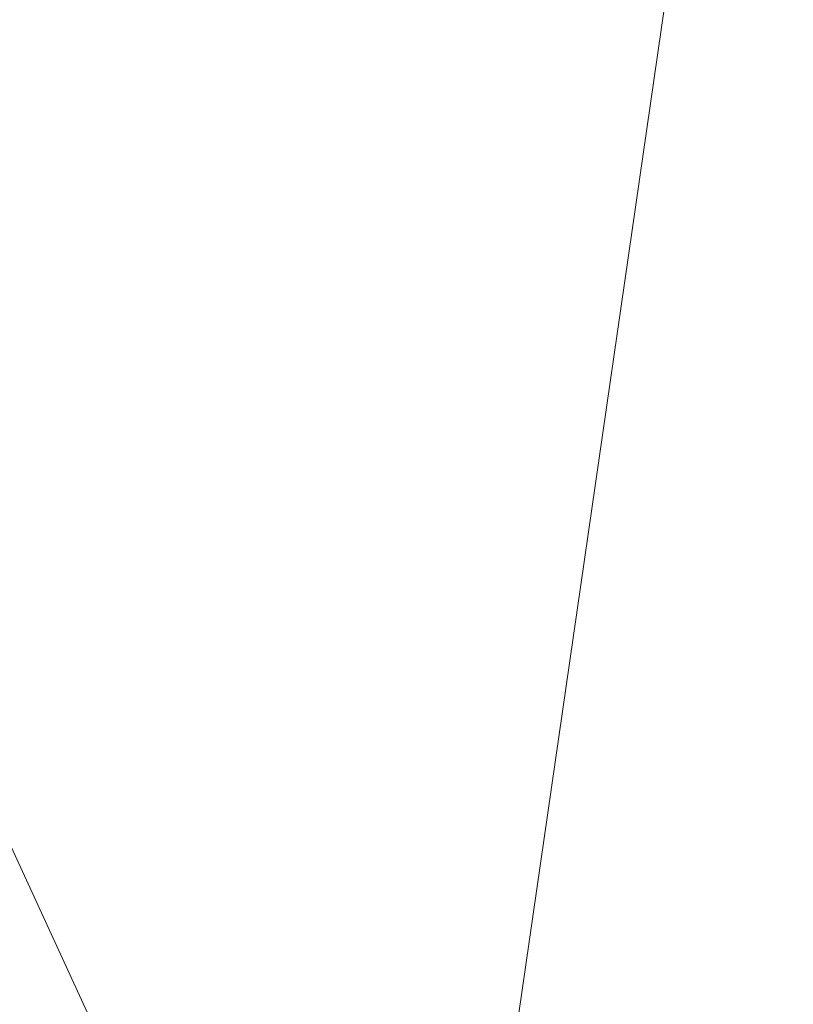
# Model space of a CAD drawing. Header units: millimetres. Extents: x -9143 to 936, y -4572 to 1219.
# Tile 6 of 234: x -217 to -102, y 60 to 206. Entities that reach past the tile are written whole.
import ezdxf

# ---------------------------------------------------------------- set-up
doc = ezdxf.new("R2010")
doc.units = ezdxf.units.MM
doc.layers.add('A-GENM', color=13, linetype='Continuous')

msp = doc.modelspace()

# ---------------------------------------------------------------- meshes
at = {"layer": 'A-GENM', "lineweight": 9}
mesh = msp.add_polyface(dxfattribs=at)
corners = [(767.867, 1219.2, -118.067), (767.867, -615.935, -118.067), (-740, -615.935, -118.067), (-740, 1219.2, -118.067)]
mesh.append_faces([[corners[k] for k in face] for face in [(0, 1, 2, 3)]])
mesh = msp.add_polyface(dxfattribs=at)
corners = [(767.867, 1219.2, -0.494), (-740, 1219.2, -0.494), (-740, -615.935, -0.494), (767.867, -615.935, -0.494), (420.636, -47.5, -0.494), (349.386, -47.5, -0.494), (349.386, -63.964, -0.494), (316.929, -63.964, -0.494), (316.929, -172.979, -0.494), (196.929, -172.979, -0.494), (196.929, -63.964, -0.494), (19.777, -63.964, -0.494), (19.777, -47.5, -0.494), (-15.062, -47.421, -0.494), (-15.062, -53.71, -0.494), (-143.062, -53.71, -0.494), (-143.062, -47.421, -0.494), (-201.562, -47.421, -0.494), (-201.562, 47.579, -0.494), (-143.062, 47.579, -0.494), (-143.062, 54.29, -0.494), (-15.062, 54.29, -0.494), (-15.062, 47.579, -0.494), (19.777, 47.5, -0.494), (19.777, 64.036, -0.494), (349.386, 64.036, -0.494), (349.386, 47.5, -0.494), (420.636, 47.5, -0.494), (45.424, 952.5, -0.494), (-13.076, 952.5, -0.494), (-13.076, 1047.5, -0.494), (45.424, 1047.5, -0.494), (45.424, 1054.211, -0.494), (173.424, 1054.211, -0.494), (173.424, 1047.5, -0.494), (232.924, 1047.5, -0.494), (232.924, 952.5, -0.494), (173.424, 952.5, -0.494), (173.424, 946.211, -0.494), (45.424, 946.211, -0.494)]
mesh.append_faces([[corners[k] for k in face] for face in [(6, 4, 5), (8, 6, 7), (27, 25, 26), (14, 11, 12, 13)]], dxfattribs={"vtx0": -1})
mesh.append_faces([[corners[k] for k in face] for face in [(35, 0, 33, 34), (29, 24, 39, 28), (30, 1, 29), (17, 2, 15, 16)]], dxfattribs={"vtx0": -1, "vtx1": -1})
mesh.append_faces([[corners[k] for k in face] for face in [(36, 27, 0, 35)]], dxfattribs={"vtx0": -1, "vtx1": -1, "vtx2": -1})
mesh.append_faces([[corners[k] for k in face] for face in [(36, 38, 25, 27), (8, 3, 4, 6), (18, 20, 29, 1), (15, 2, 9, 11)]], dxfattribs={"vtx0": -1, "vtx1": -1, "vtx2": -1, "vtx3": -1})
mesh.append_faces([[corners[k] for k in face] for face in [(24, 29, 20, 21)]], dxfattribs={"vtx0": -1, "vtx1": -1, "vtx3": -1})
mesh.append_faces([[corners[k] for k in face] for face in [(3, 8, 9, 2), (11, 14, 15), (2, 17, 18, 1)]], dxfattribs={"vtx0": -1, "vtx2": -1})
mesh.append_faces([[corners[k] for k in face] for face in [(37, 38, 36), (23, 24, 21, 22)]], dxfattribs={"vtx1": -1})
mesh.append_faces([[corners[k] for k in face] for face in [(32, 33, 0, 1), (24, 25, 38, 39), (27, 4, 3, 0)]], dxfattribs={"vtx1": -1, "vtx3": -1})
mesh.append_faces([[corners[k] for k in face] for face in [(9, 10, 11), (18, 19, 20)]], dxfattribs={"vtx2": -1})
mesh.append_faces([[corners[k] for k in face] for face in [(30, 31, 32, 1)]], dxfattribs={"vtx2": -1, "vtx3": -1})

doc.saveas('drawing.dxf')
